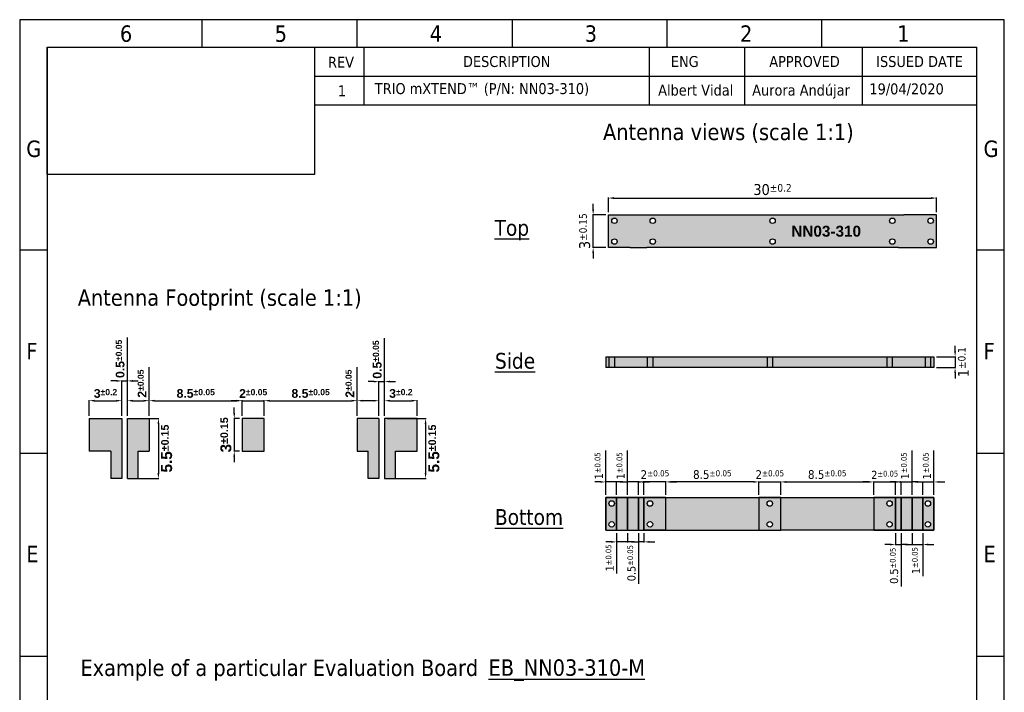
# Model space of a CAD drawing. Header units: millimetres. Extents: x 1390 to 1480, y 1256 to 1391.
# Tile 5 of 5: x 1390 to 1480, y 1329 to 1391. Entities that reach past the tile are written whole.
import ezdxf
from ezdxf.enums import TextEntityAlignment as Align

# ---------------------------------------------------------------- set-up
doc = ezdxf.new("R2010")
doc.units = ezdxf.units.MM
doc.linetypes.add('HIDDEN', pattern=[0.2, 0.1, -0.1])
doc.layers.add('DIMENSIONS', color=242, linetype='Continuous', plot=False)
for name, color, linetype in [('ground_plane', 8, 'Continuous'), ('NO COOPER AREA', 255, 'Continuous'), ('pads', 42, 'Continuous'), ('resin', 10, 'Continuous'), ('Text', 250, 'Continuous'), ('Vias', 8, 'HIDDEN')]:
    doc.layers.add(name, color=color, linetype=linetype)
doc.layers.add('logo', color=7, linetype='Continuous', true_color=0xfefefe)
doc.styles.add('Arial', font='arialbd.ttf')
doc.styles.get("Standard").update_dxf_attribs({"font": 'arialbd.ttf'})
doc.styles.add('WY', font='tahoma.ttf')
doc.dimstyles.new('AM_ISO', dxfattribs={"dimtxt": 1, "dimasz": 0.5, "dimexe": 0.05, "dimexo": 0.25, "dimgap": 0.25, "dimtad": 1, "dimdsep": 46, "dimtxsty": 'WY', "dimcen": 0, "dimclrd": 256, "dimclre": 256, "dimclrt": 256, "dimazin": 2, "dimtol": 1, "dimtp": 0.2, "dimtm": 0.2, "dimtfac": 0.7, "dimtix": 1, "dimtmove": 1, "dimatfit": 3, "dimfxl": 1, "dimtolj": 2, "dimlwd": -1, "dimlwe": -1, "dimarcsym": 0})
picture_1 = doc.add_image_def('image1.jpg', size_in_pixel=(567, 270))

# ---------------------------------------------------------------- blocks, each defined once
blk = doc.blocks.new('*D9')
at = {"layer": 'Defpoints', "color": 0}
for p in [(1399.723, 1355.956), (1396.723, 1354.333), (1399.723, 1354.333)]:
    blk.add_point(p, dxfattribs=at)
at = {"layer": 'DIMENSIONS'}
for p, q in [((1396.723, 1354.583), (1396.723, 1356.006)), ((1397.223, 1355.956), (1399.223, 1355.956)), ((1399.723, 1354.583), (1399.723, 1356.006))]:
    blk.add_line(p, q, dxfattribs=at)
for points in [[(1397.223, 1356.04), (1397.223, 1355.873), (1396.723, 1355.956)], [(1399.223, 1356.04), (1399.223, 1355.873), (1399.723, 1355.956)]]:
    blk.add_solid(points, dxfattribs=at)
at = {"layer": 'DIMENSIONS', "insert": (1398.223, 1356.615), "char_height": 0.8, "attachment_point": 5, "style": 'Arial'}
blk.add_mtext('\\A2;3{\\H0.560000;±0.2}', dxfattribs=at)
blk = doc.blocks.new('*D10')
at = {"layer": 'Defpoints', "color": 0}
for p in [(1400.223, 1357.765), (1399.723, 1354.333), (1400.223, 1354.333)]:
    blk.add_point(p, dxfattribs=at)
at = {"layer": 'DIMENSIONS'}
for p, q in [((1400.223, 1354.583), (1400.223, 1361.749)), ((1399.223, 1357.765), (1398.723, 1357.765)), ((1399.723, 1354.583), (1399.723, 1357.815)), ((1399.723, 1357.765), (1400.223, 1357.765)), ((1400.723, 1357.765), (1401.223, 1357.765))]:
    blk.add_line(p, q, dxfattribs=at)
for points in [[(1399.223, 1357.848), (1399.223, 1357.681), (1399.723, 1357.765)], [(1400.723, 1357.848), (1400.723, 1357.681), (1400.223, 1357.765)]]:
    blk.add_solid(points, dxfattribs=at)
at = {"layer": 'DIMENSIONS', "insert": (1399.564, 1359.782), "char_height": 0.8, "attachment_point": 5, "rotation": 90, "style": 'Arial'}
blk.add_mtext('\\A2;0.5{\\H0.560000;±0.05}', dxfattribs=at)
blk = doc.blocks.new('*D11')
at = {"layer": 'Defpoints', "color": 0}
for p in [(1402.223, 1355.956), (1400.223, 1354.333), (1402.223, 1354.333)]:
    blk.add_point(p, dxfattribs=at)
at = {"layer": 'DIMENSIONS'}
for p, q in [((1402.223, 1354.583), (1402.223, 1359.028)), ((1400.223, 1354.583), (1400.223, 1356.006)), ((1400.723, 1355.956), (1401.723, 1355.956))]:
    blk.add_line(p, q, dxfattribs=at)
for points in [[(1400.723, 1356.04), (1400.723, 1355.873), (1400.223, 1355.956)], [(1401.723, 1356.04), (1401.723, 1355.873), (1402.223, 1355.956)]]:
    blk.add_solid(points, dxfattribs=at)
at = {"layer": 'DIMENSIONS', "insert": (1401.566, 1357.517), "char_height": 0.8, "attachment_point": 5, "rotation": 90, "style": 'Arial'}
blk.add_mtext('\\A2;2{\\H0.560000;±0.05}', dxfattribs=at)
blk = doc.blocks.new('*D12')
at = {"layer": 'Defpoints', "color": 0}
for p in [(1410.723, 1355.956), (1402.223, 1354.333), (1410.723, 1354.333)]:
    blk.add_point(p, dxfattribs=at)
at = {"layer": 'DIMENSIONS'}
for p, q in [((1402.223, 1354.583), (1402.223, 1356.006)), ((1402.723, 1355.956), (1410.223, 1355.956)), ((1410.723, 1354.583), (1410.723, 1356.006))]:
    blk.add_line(p, q, dxfattribs=at)
for points in [[(1402.723, 1356.04), (1402.723, 1355.873), (1402.223, 1355.956)], [(1410.223, 1356.04), (1410.223, 1355.873), (1410.723, 1355.956)]]:
    blk.add_solid(points, dxfattribs=at)
at = {"layer": 'DIMENSIONS', "insert": (1406.473, 1356.615), "char_height": 0.8, "attachment_point": 5, "style": 'Arial'}
blk.add_mtext('\\A2;8.5{\\H0.560000;±0.05}', dxfattribs=at)
blk = doc.blocks.new('*D13')
at = {"layer": 'Defpoints', "color": 0}
for p in [(1412.723, 1355.956), (1410.723, 1354.333), (1412.723, 1354.333)]:
    blk.add_point(p, dxfattribs=at)
at = {"layer": 'DIMENSIONS'}
for p, q in [((1410.223, 1355.956), (1409.723, 1355.956)), ((1410.723, 1354.583), (1410.723, 1356.006)), ((1410.723, 1355.956), (1412.723, 1355.956)), ((1412.723, 1354.583), (1412.723, 1356.006)), ((1413.223, 1355.956), (1413.723, 1355.956))]:
    blk.add_line(p, q, dxfattribs=at)
for points in [[(1410.223, 1356.04), (1410.223, 1355.873), (1410.723, 1355.956)], [(1413.223, 1356.04), (1413.223, 1355.873), (1412.723, 1355.956)]]:
    blk.add_solid(points, dxfattribs=at)
at = {"layer": 'DIMENSIONS', "insert": (1411.723, 1356.613), "char_height": 0.8, "attachment_point": 5, "style": 'Arial'}
blk.add_mtext('\\A2;2{\\H0.560000;±0.05}', dxfattribs=at)
blk = doc.blocks.new('*D14')
at = {"layer": 'Defpoints', "color": 0}
for p in [(1421.223, 1355.956), (1412.723, 1354.333), (1421.223, 1354.333)]:
    blk.add_point(p, dxfattribs=at)
at = {"layer": 'DIMENSIONS'}
for p, q in [((1412.723, 1354.583), (1412.723, 1356.006)), ((1413.223, 1355.956), (1420.723, 1355.956)), ((1421.223, 1354.583), (1421.223, 1356.006))]:
    blk.add_line(p, q, dxfattribs=at)
for points in [[(1413.223, 1356.04), (1413.223, 1355.873), (1412.723, 1355.956)], [(1420.723, 1356.04), (1420.723, 1355.873), (1421.223, 1355.956)]]:
    blk.add_solid(points, dxfattribs=at)
at = {"layer": 'DIMENSIONS', "insert": (1416.973, 1356.615), "char_height": 0.8, "attachment_point": 5, "style": 'Arial'}
blk.add_mtext('\\A2;8.5{\\H0.560000;±0.05}', dxfattribs=at)
blk = doc.blocks.new('*D15')
at = {"layer": 'Defpoints', "color": 0}
for p in [(1423.223, 1355.956), (1421.223, 1354.333), (1423.223, 1354.333)]:
    blk.add_point(p, dxfattribs=at)
at = {"layer": 'DIMENSIONS'}
for p, q in [((1421.223, 1354.583), (1421.223, 1359.028)), ((1422.723, 1355.956), (1421.723, 1355.956)), ((1423.223, 1354.583), (1423.223, 1356.006))]:
    blk.add_line(p, q, dxfattribs=at)
for points in [[(1421.723, 1356.04), (1421.723, 1355.873), (1421.223, 1355.956)], [(1422.723, 1356.04), (1422.723, 1355.873), (1423.223, 1355.956)]]:
    blk.add_solid(points, dxfattribs=at)
at = {"layer": 'DIMENSIONS', "insert": (1420.566, 1357.517), "char_height": 0.8, "attachment_point": 5, "rotation": 90, "style": 'Arial'}
blk.add_mtext('\\A2;2{\\H0.560000;±0.05}', dxfattribs=at)
blk = doc.blocks.new('*D16')
at = {"layer": 'Defpoints', "color": 0}
for p in [(1423.723, 1357.703), (1423.223, 1354.333), (1423.723, 1354.333)]:
    blk.add_point(p, dxfattribs=at)
at = {"layer": 'DIMENSIONS'}
for p, q in [((1423.723, 1354.583), (1423.723, 1361.688)), ((1422.723, 1357.703), (1422.223, 1357.703)), ((1423.223, 1354.583), (1423.223, 1357.753)), ((1423.223, 1357.703), (1423.723, 1357.703)), ((1424.223, 1357.703), (1424.723, 1357.703))]:
    blk.add_line(p, q, dxfattribs=at)
for points in [[(1422.723, 1357.786), (1422.723, 1357.62), (1423.223, 1357.703)], [(1424.223, 1357.786), (1424.223, 1357.62), (1423.723, 1357.703)]]:
    blk.add_solid(points, dxfattribs=at)
at = {"layer": 'DIMENSIONS', "insert": (1423.064, 1359.72), "char_height": 0.8, "attachment_point": 5, "rotation": 90, "style": 'Arial'}
blk.add_mtext('\\A2;0.5{\\H0.560000;±0.05}', dxfattribs=at)
blk = doc.blocks.new('*D17')
at = {"layer": 'Defpoints', "color": 0}
for p in [(1426.723, 1355.956), (1423.723, 1354.333), (1426.723, 1354.333)]:
    blk.add_point(p, dxfattribs=at)
at = {"layer": 'DIMENSIONS'}
for p, q in [((1423.723, 1354.583), (1423.723, 1356.006)), ((1424.223, 1355.956), (1426.223, 1355.956)), ((1426.723, 1354.583), (1426.723, 1356.006))]:
    blk.add_line(p, q, dxfattribs=at)
for points in [[(1424.223, 1356.04), (1424.223, 1355.873), (1423.723, 1355.956)], [(1426.223, 1356.04), (1426.223, 1355.873), (1426.723, 1355.956)]]:
    blk.add_solid(points, dxfattribs=at)
at = {"layer": 'DIMENSIONS', "insert": (1425.223, 1356.615), "char_height": 0.8, "attachment_point": 5, "style": 'Arial'}
blk.add_mtext('\\A2;3{\\H0.560000;±0.2}', dxfattribs=at)
blk = doc.blocks.new('*D18')
at = {"layer": 'Defpoints', "color": 0}
for p in [(1410.723, 1354.333), (1409.993, 1351.333), (1410.723, 1351.333)]:
    blk.add_point(p, dxfattribs=at)
at = {"layer": 'DIMENSIONS'}
for p, q in [((1409.993, 1354.833), (1409.993, 1355.333)), ((1410.473, 1354.333), (1409.943, 1354.333)), ((1409.993, 1354.333), (1409.993, 1351.333)), ((1410.473, 1351.333), (1409.943, 1351.333)), ((1409.993, 1350.833), (1409.993, 1350.333))]:
    blk.add_line(p, q, dxfattribs=at)
for points in [[(1409.91, 1354.833), (1410.077, 1354.833), (1409.993, 1354.333)], [(1409.91, 1350.833), (1410.077, 1350.833), (1409.993, 1351.333)]]:
    blk.add_solid(points, dxfattribs=at)
at = {"layer": 'DIMENSIONS', "insert": (1409.233, 1352.833), "char_height": 1, "attachment_point": 5, "rotation": 90, "style": 'Arial'}
blk.add_mtext('\\A2;3{\\H0.700000;±0.15}', dxfattribs=at)
blk = doc.blocks.new('*D19')
at = {"layer": 'Defpoints', "color": 0}
for p in [(1423.723, 1354.333), (1423.723, 1348.833), (1427.482, 1348.833)]:
    blk.add_point(p, dxfattribs=at)
at = {"layer": 'DIMENSIONS'}
for p, q in [((1423.973, 1354.333), (1427.532, 1354.333)), ((1427.482, 1353.833), (1427.482, 1349.333)), ((1423.973, 1348.833), (1427.532, 1348.833))]:
    blk.add_line(p, q, dxfattribs=at)
for points in [[(1427.399, 1353.833), (1427.565, 1353.833), (1427.482, 1354.333)], [(1427.399, 1349.333), (1427.565, 1349.333), (1427.482, 1348.833)]]:
    blk.add_solid(points, dxfattribs=at)
at = {"layer": 'DIMENSIONS', "insert": (1428.24, 1351.583), "char_height": 1, "attachment_point": 5, "rotation": 90, "style": 'Arial'}
blk.add_mtext('\\A2;5.5{\\H0.700000;±0.15}', dxfattribs=at)
blk = doc.blocks.new('*D20')
at = {"layer": 'Defpoints', "color": 0}
for p in [(1400.223, 1354.333), (1400.223, 1348.833), (1403.059, 1348.833)]:
    blk.add_point(p, dxfattribs=at)
at = {"layer": 'DIMENSIONS'}
for p, q in [((1400.473, 1354.333), (1403.109, 1354.333)), ((1403.059, 1353.833), (1403.059, 1349.333)), ((1400.473, 1348.833), (1403.109, 1348.833))]:
    blk.add_line(p, q, dxfattribs=at)
for points in [[(1402.976, 1353.833), (1403.142, 1353.833), (1403.059, 1354.333)], [(1402.976, 1349.333), (1403.142, 1349.333), (1403.059, 1348.833)]]:
    blk.add_solid(points, dxfattribs=at)
at = {"layer": 'DIMENSIONS', "insert": (1403.817, 1351.583), "char_height": 1, "attachment_point": 5, "rotation": 90, "style": 'Arial'}
blk.add_mtext('\\A2;5.5{\\H0.700000;±0.15}', dxfattribs=at)
blk = doc.blocks.new('*D21')
at = {"layer": 'Defpoints', "color": 0}
for p in [(1442.798, 1372.954), (1444.195, 1372.954), (1444.195, 1369.954)]:
    blk.add_point(p, dxfattribs=at)
at = {"layer": 'DIMENSIONS'}
for p, q in [((1442.798, 1373.454), (1442.798, 1373.954)), ((1443.945, 1372.954), (1442.748, 1372.954)), ((1442.798, 1369.954), (1442.798, 1372.954)), ((1443.945, 1369.954), (1442.748, 1369.954)), ((1442.798, 1369.454), (1442.798, 1368.954))]:
    blk.add_line(p, q, dxfattribs=at)
for points in [[(1442.714, 1373.454), (1442.881, 1373.454), (1442.798, 1372.954)], [(1442.714, 1369.454), (1442.881, 1369.454), (1442.798, 1369.954)]]:
    blk.add_solid(points, dxfattribs=at)
at = {"layer": 'DIMENSIONS', "insert": (1442.027, 1371.454), "char_height": 1, "attachment_point": 5, "rotation": 90, "style": 'WY'}
blk.add_mtext('\\A2;3{\\H0.700000;±0.15}', dxfattribs=at)
blk = doc.blocks.new('*D22')
at = {"layer": 'Defpoints', "color": 0}
for p in [(1474.195, 1374.484), (1444.195, 1372.954), (1474.195, 1372.954)]:
    blk.add_point(p, dxfattribs=at)
at = {"layer": 'DIMENSIONS'}
for p, q in [((1444.195, 1373.204), (1444.195, 1374.534)), ((1444.695, 1374.484), (1473.695, 1374.484)), ((1474.195, 1373.204), (1474.195, 1374.534))]:
    blk.add_line(p, q, dxfattribs=at)
for points in [[(1444.695, 1374.567), (1444.695, 1374.401), (1444.195, 1374.484)], [(1473.695, 1374.567), (1473.695, 1374.401), (1474.195, 1374.484)]]:
    blk.add_solid(points, dxfattribs=at)
at = {"layer": 'DIMENSIONS', "insert": (1459.195, 1375.255), "char_height": 1, "attachment_point": 5, "style": 'WY'}
blk.add_mtext('\\A2;30{\\H0.700000;±0.2}', dxfattribs=at)
blk = doc.blocks.new('*D23')
at = {"layer": 'Defpoints', "color": 0}
for p in [(1473.945, 1359.98), (1473.945, 1358.98), (1475.884, 1358.98)]:
    blk.add_point(p, dxfattribs=at)
at = {"layer": 'DIMENSIONS'}
for p, q in [((1475.884, 1360.48), (1475.884, 1360.98)), ((1474.195, 1359.98), (1475.934, 1359.98)), ((1475.884, 1359.98), (1475.884, 1358.98)), ((1474.195, 1358.98), (1475.934, 1358.98)), ((1475.884, 1358.48), (1475.884, 1357.98))]:
    blk.add_line(p, q, dxfattribs=at)
for points in [[(1475.8, 1360.48), (1475.967, 1360.48), (1475.884, 1359.98)], [(1475.8, 1358.48), (1475.967, 1358.48), (1475.884, 1358.98)]]:
    blk.add_solid(points, dxfattribs=at)
at = {"layer": 'DIMENSIONS', "insert": (1476.643, 1359.48), "char_height": 1, "attachment_point": 5, "rotation": 90, "style": 'WY'}
blk.add_mtext('\\A2;1{\\H0.700000;±0.1}', dxfattribs=at)
blk = doc.blocks.new('*D24')
at = {"layer": 'Defpoints', "color": 0}
for p in [(1459.945, 1348.529), (1457.945, 1347.106), (1459.945, 1347.106)]:
    blk.add_point(p, dxfattribs=at)
at = {"layer": 'DIMENSIONS'}
for p, q in [((1457.445, 1348.529), (1456.945, 1348.529)), ((1457.945, 1347.356), (1457.945, 1348.579)), ((1457.945, 1348.529), (1459.945, 1348.529)), ((1459.945, 1347.356), (1459.945, 1348.579)), ((1460.445, 1348.529), (1460.945, 1348.529))]:
    blk.add_line(p, q, dxfattribs=at)
for points in [[(1457.445, 1348.612), (1457.445, 1348.446), (1457.945, 1348.529)], [(1460.445, 1348.612), (1460.445, 1348.446), (1459.945, 1348.529)]]:
    blk.add_solid(points, dxfattribs=at)
at = {"layer": 'DIMENSIONS', "insert": (1458.945, 1349.193), "char_height": 0.8, "attachment_point": 5, "style": 'WY'}
blk.add_mtext('\\A2;2{\\H0.560000;±0.05}', dxfattribs=at)
blk = doc.blocks.new('*D25')
at = {"layer": 'Defpoints', "color": 0}
for p in [(1468.445, 1348.529), (1459.945, 1347.106), (1468.445, 1347.106)]:
    blk.add_point(p, dxfattribs=at)
at = {"layer": 'DIMENSIONS'}
for p, q in [((1459.945, 1347.356), (1459.945, 1348.579)), ((1460.445, 1348.529), (1467.945, 1348.529)), ((1468.445, 1347.356), (1468.445, 1348.579))]:
    blk.add_line(p, q, dxfattribs=at)
for points in [[(1460.445, 1348.612), (1460.445, 1348.446), (1459.945, 1348.529)], [(1467.945, 1348.612), (1467.945, 1348.446), (1468.445, 1348.529)]]:
    blk.add_solid(points, dxfattribs=at)
at = {"layer": 'DIMENSIONS', "insert": (1464.195, 1349.197), "char_height": 0.8, "attachment_point": 5, "style": 'WY'}
blk.add_mtext('\\A2;8.5{\\H0.560000;±0.05}', dxfattribs=at)
blk = doc.blocks.new('*D26')
at = {"layer": 'Defpoints', "color": 0}
for p in [(1449.445, 1348.529), (1449.445, 1347.106), (1457.945, 1347.106)]:
    blk.add_point(p, dxfattribs=at)
at = {"layer": 'DIMENSIONS'}
for p, q in [((1449.445, 1347.356), (1449.445, 1348.579)), ((1457.445, 1348.529), (1449.945, 1348.529)), ((1457.945, 1347.356), (1457.945, 1348.579))]:
    blk.add_line(p, q, dxfattribs=at)
for points in [[(1449.945, 1348.612), (1449.945, 1348.446), (1449.445, 1348.529)], [(1457.445, 1348.612), (1457.445, 1348.446), (1457.945, 1348.529)]]:
    blk.add_solid(points, dxfattribs=at)
at = {"layer": 'DIMENSIONS', "insert": (1453.695, 1349.197), "char_height": 0.8, "attachment_point": 5, "style": 'WY'}
blk.add_mtext('\\A2;8.5{\\H0.560000;±0.05}', dxfattribs=at)
blk = doc.blocks.new('*D27')
at = {"layer": 'Defpoints', "color": 0}
for p in [(1447.445, 1348.529), (1447.445, 1347.106), (1449.445, 1347.106)]:
    blk.add_point(p, dxfattribs=at)
at = {"layer": 'DIMENSIONS'}
for p, q in [((1446.945, 1348.529), (1446.445, 1348.529)), ((1447.445, 1347.356), (1447.445, 1348.579)), ((1449.445, 1348.529), (1447.445, 1348.529)), ((1449.445, 1347.356), (1449.445, 1348.579)), ((1449.945, 1348.529), (1450.445, 1348.529))]:
    blk.add_line(p, q, dxfattribs=at)
for points in [[(1446.945, 1348.612), (1446.945, 1348.446), (1447.445, 1348.529)], [(1449.945, 1348.612), (1449.945, 1348.446), (1449.445, 1348.529)]]:
    blk.add_solid(points, dxfattribs=at)
at = {"layer": 'DIMENSIONS', "insert": (1448.445, 1349.193), "char_height": 0.8, "attachment_point": 5, "style": 'WY'}
blk.add_mtext('\\A2;2{\\H0.560000;±0.05}', dxfattribs=at)
blk = doc.blocks.new('*D28')
at = {"layer": 'Defpoints', "color": 0}
for p in [(1445.945, 1348.529), (1445.945, 1347.106), (1446.945, 1347.106)]:
    blk.add_point(p, dxfattribs=at)
at = {"layer": 'DIMENSIONS'}
for p, q in [((1445.945, 1347.356), (1445.945, 1351.417)), ((1445.445, 1348.529), (1444.945, 1348.529)), ((1446.945, 1348.529), (1445.945, 1348.529)), ((1446.945, 1347.356), (1446.945, 1348.579)), ((1447.445, 1348.529), (1447.945, 1348.529))]:
    blk.add_line(p, q, dxfattribs=at)
for points in [[(1445.445, 1348.612), (1445.445, 1348.446), (1445.945, 1348.529)], [(1447.445, 1348.612), (1447.445, 1348.446), (1446.945, 1348.529)]]:
    blk.add_solid(points, dxfattribs=at)
at = {"layer": 'DIMENSIONS', "insert": (1445.314, 1349.998), "char_height": 0.75, "attachment_point": 5, "rotation": 90, "style": 'WY'}
blk.add_mtext('\\A2;1{\\H0.525000;±0.05}', dxfattribs=at)
blk = doc.blocks.new('*D29')
at = {"layer": 'Defpoints', "color": 0}
for p in [(1444.945, 1344.106), (1445.945, 1344.106), (1444.945, 1343.047)]:
    blk.add_point(p, dxfattribs=at)
at = {"layer": 'DIMENSIONS'}
for p, q in [((1444.945, 1343.856), (1444.945, 1340.159)), ((1445.945, 1343.856), (1445.945, 1342.997)), ((1444.445, 1343.047), (1443.945, 1343.047)), ((1445.945, 1343.047), (1444.945, 1343.047)), ((1446.445, 1343.047), (1446.945, 1343.047))]:
    blk.add_line(p, q, dxfattribs=at)
for points in [[(1444.445, 1343.131), (1444.445, 1342.964), (1444.945, 1343.047)], [(1446.445, 1343.131), (1446.445, 1342.964), (1445.945, 1343.047)]]:
    blk.add_solid(points, dxfattribs=at)
at = {"layer": 'DIMENSIONS', "insert": (1444.314, 1341.578), "char_height": 0.75, "attachment_point": 5, "rotation": 90, "style": 'WY'}
blk.add_mtext('\\A2;1{\\H0.525000;±0.05}', dxfattribs=at)
blk = doc.blocks.new('*D30')
at = {"layer": 'Defpoints', "color": 0}
for p in [(1443.945, 1348.529), (1443.945, 1347.106), (1444.945, 1347.106)]:
    blk.add_point(p, dxfattribs=at)
at = {"layer": 'DIMENSIONS'}
for p, q in [((1443.945, 1347.356), (1443.945, 1351.417)), ((1443.445, 1348.529), (1442.945, 1348.529)), ((1444.945, 1348.529), (1443.945, 1348.529)), ((1444.945, 1347.356), (1444.945, 1348.579)), ((1445.445, 1348.529), (1445.945, 1348.529))]:
    blk.add_line(p, q, dxfattribs=at)
for points in [[(1443.445, 1348.612), (1443.445, 1348.446), (1443.945, 1348.529)], [(1445.445, 1348.612), (1445.445, 1348.446), (1444.945, 1348.529)]]:
    blk.add_solid(points, dxfattribs=at)
at = {"layer": 'DIMENSIONS', "insert": (1443.314, 1349.998), "char_height": 0.75, "attachment_point": 5, "rotation": 90, "style": 'WY'}
blk.add_mtext('\\A2;1{\\H0.525000;±0.05}', dxfattribs=at)
blk = doc.blocks.new('*D31')
at = {"layer": 'Defpoints', "color": 0}
for p in [(1446.945, 1344.106), (1447.445, 1344.106), (1447.445, 1343.047)]:
    blk.add_point(p, dxfattribs=at)
at = {"layer": 'DIMENSIONS'}
for p, q in [((1446.945, 1343.856), (1446.945, 1339.212)), ((1447.445, 1343.856), (1447.445, 1342.997)), ((1446.445, 1343.047), (1445.945, 1343.047)), ((1447.445, 1343.047), (1446.945, 1343.047)), ((1447.945, 1343.047), (1448.445, 1343.047))]:
    blk.add_line(p, q, dxfattribs=at)
for points in [[(1446.445, 1343.131), (1446.445, 1342.964), (1446.945, 1343.047)], [(1447.945, 1343.131), (1447.945, 1342.964), (1447.445, 1343.047)]]:
    blk.add_solid(points, dxfattribs=at)
at = {"layer": 'DIMENSIONS', "insert": (1446.305, 1341.104), "char_height": 0.75, "attachment_point": 5, "rotation": 90, "style": 'WY'}
blk.add_mtext('\\A2;0.5{\\H0.525000;±0.05}', dxfattribs=at)
blk = doc.blocks.new('*D32')
at = {"layer": 'Defpoints', "color": 0}
for p in [(1470.445, 1348.529), (1468.445, 1347.106), (1470.445, 1347.106)]:
    blk.add_point(p, dxfattribs=at)
at = {"layer": 'DIMENSIONS'}
for p, q in [((1467.945, 1348.529), (1467.445, 1348.529)), ((1468.445, 1347.356), (1468.445, 1348.579)), ((1468.445, 1348.529), (1470.445, 1348.529)), ((1470.445, 1347.356), (1470.445, 1348.579)), ((1470.945, 1348.529), (1471.445, 1348.529))]:
    blk.add_line(p, q, dxfattribs=at)
for points in [[(1467.945, 1348.612), (1467.945, 1348.446), (1468.445, 1348.529)], [(1470.945, 1348.612), (1470.945, 1348.446), (1470.445, 1348.529)]]:
    blk.add_solid(points, dxfattribs=at)
at = {"layer": 'DIMENSIONS', "insert": (1469.445, 1349.167), "char_height": 0.75, "attachment_point": 5, "style": 'WY'}
blk.add_mtext('\\A2;2{\\H0.525000;±0.05}', dxfattribs=at)
blk = doc.blocks.new('*D33')
at = {"layer": 'Defpoints', "color": 0}
for p in [(1470.445, 1344.106), (1470.945, 1344.106), (1470.945, 1342.806)]:
    blk.add_point(p, dxfattribs=at)
at = {"layer": 'DIMENSIONS'}
for p, q in [((1470.445, 1343.856), (1470.445, 1342.756)), ((1470.945, 1343.856), (1470.945, 1338.97)), ((1469.945, 1342.806), (1469.445, 1342.806)), ((1470.445, 1342.806), (1470.945, 1342.806)), ((1471.445, 1342.806), (1471.945, 1342.806))]:
    blk.add_line(p, q, dxfattribs=at)
for points in [[(1469.945, 1342.889), (1469.945, 1342.723), (1470.445, 1342.806)], [(1471.445, 1342.889), (1471.445, 1342.723), (1470.945, 1342.806)]]:
    blk.add_solid(points, dxfattribs=at)
at = {"layer": 'DIMENSIONS', "insert": (1470.305, 1340.863), "char_height": 0.75, "attachment_point": 5, "rotation": 90, "style": 'WY'}
blk.add_mtext('\\A2;0.5{\\H0.525000;±0.05}', dxfattribs=at)
blk = doc.blocks.new('*D34')
at = {"layer": 'Defpoints', "color": 0}
for p in [(1471.945, 1348.529), (1470.945, 1347.106), (1471.945, 1347.106)]:
    blk.add_point(p, dxfattribs=at)
at = {"layer": 'DIMENSIONS'}
for p, q in [((1471.945, 1347.356), (1471.945, 1351.417)), ((1470.445, 1348.529), (1469.945, 1348.529)), ((1470.945, 1347.356), (1470.945, 1348.579)), ((1470.945, 1348.529), (1471.945, 1348.529)), ((1472.445, 1348.529), (1472.945, 1348.529))]:
    blk.add_line(p, q, dxfattribs=at)
for points in [[(1470.445, 1348.612), (1470.445, 1348.446), (1470.945, 1348.529)], [(1472.445, 1348.612), (1472.445, 1348.446), (1471.945, 1348.529)]]:
    blk.add_solid(points, dxfattribs=at)
at = {"layer": 'DIMENSIONS', "insert": (1471.314, 1349.998), "char_height": 0.75, "attachment_point": 5, "rotation": 90, "style": 'WY'}
blk.add_mtext('\\A2;1{\\H0.525000;±0.05}', dxfattribs=at)
blk = doc.blocks.new('*D35')
at = {"layer": 'Defpoints', "color": 0}
for p in [(1471.945, 1344.106), (1472.945, 1344.106), (1472.945, 1342.806)]:
    blk.add_point(p, dxfattribs=at)
at = {"layer": 'DIMENSIONS'}
for p, q in [((1471.945, 1343.856), (1471.945, 1342.756)), ((1472.945, 1343.856), (1472.945, 1339.918)), ((1471.445, 1342.806), (1470.945, 1342.806)), ((1471.945, 1342.806), (1472.945, 1342.806)), ((1473.445, 1342.806), (1473.945, 1342.806))]:
    blk.add_line(p, q, dxfattribs=at)
for points in [[(1471.445, 1342.889), (1471.445, 1342.723), (1471.945, 1342.806)], [(1473.445, 1342.889), (1473.445, 1342.723), (1472.945, 1342.806)]]:
    blk.add_solid(points, dxfattribs=at)
at = {"layer": 'DIMENSIONS', "insert": (1472.314, 1341.337), "char_height": 0.75, "attachment_point": 5, "rotation": 90, "style": 'WY'}
blk.add_mtext('\\A2;1{\\H0.525000;±0.05}', dxfattribs=at)
blk = doc.blocks.new('*D36')
at = {"layer": 'Defpoints', "color": 0}
for p in [(1473.945, 1348.529), (1472.945, 1347.106), (1473.945, 1347.106)]:
    blk.add_point(p, dxfattribs=at)
at = {"layer": 'DIMENSIONS'}
for p, q in [((1473.945, 1347.356), (1473.945, 1351.417)), ((1472.445, 1348.529), (1471.945, 1348.529)), ((1472.945, 1347.356), (1472.945, 1348.579)), ((1472.945, 1348.529), (1473.945, 1348.529)), ((1474.445, 1348.529), (1474.945, 1348.529))]:
    blk.add_line(p, q, dxfattribs=at)
for points in [[(1472.445, 1348.612), (1472.445, 1348.446), (1472.945, 1348.529)], [(1474.445, 1348.612), (1474.445, 1348.446), (1473.945, 1348.529)]]:
    blk.add_solid(points, dxfattribs=at)
at = {"layer": 'DIMENSIONS', "insert": (1473.314, 1349.998), "char_height": 0.75, "attachment_point": 5, "rotation": 90, "style": 'WY'}
blk.add_mtext('\\A2;1{\\H0.525000;±0.05}', dxfattribs=at)

msp = doc.modelspace()

# ---------------------------------------------------------------- hatches: boundary and pattern name
at = {"layer": 'ground_plane'}
for points in [[(1396.723, 1351.333), (1398.723, 1351.333), (1398.723, 1348.833), (1399.723, 1348.833), (1399.723, 1354.333), (1396.723, 1354.333)], [(1402.223, 1354.333), (1400.223, 1354.333), (1400.223, 1348.833), (1401.223, 1348.833), (1401.223, 1351.333), (1402.223, 1351.333)], [(1410.723, 1351.333), (1412.723, 1351.333), (1412.723, 1354.333), (1410.723, 1354.333)], [(1423.223, 1354.333), (1421.223, 1354.333), (1421.223, 1351.333), (1422.223, 1351.333), (1422.223, 1348.833), (1423.223, 1348.833)], [(1423.723, 1348.833), (1424.723, 1348.833), (1424.723, 1351.333), (1426.723, 1351.333), (1426.723, 1354.333), (1423.723, 1354.333)]]:
    msp.add_hatch(color=256, dxfattribs=at).paths.add_polyline_path(points)
at = {"layer": 'logo'}
h = msp.add_hatch(color=256, dxfattribs=at)
h.dxf.hatch_style = 2
h.paths.add_polyline_path([(1456.493, 1372.835), (1456.493, 1371.228), (1454.646, 1372.887), (1454.646, 1371.229), (1452.8, 1372.887), (1452.8, 1370.271), (1453.219, 1370.271), (1453.219, 1371.906), (1455.066, 1370.215), (1455.066, 1371.905), (1456.912, 1370.215), (1456.912, 1372.835)])
at = {"layer": 'NO COOPER AREA'}
h = msp.add_hatch(color=256, dxfattribs=at)
h.paths.add_polyline_path([(1444.245, 1359.98), (1443.945, 1359.98), (1443.945, 1358.98), (1444.245, 1358.98)])
h.paths.add_polyline_path([(1444.745, 1359.98), (1444.245, 1359.98), (1444.245, 1358.98), (1444.745, 1358.98)])
h.paths.add_polyline_path([(1447.745, 1359.98), (1444.745, 1359.98), (1444.745, 1358.98), (1447.745, 1358.98)])
h.paths.add_polyline_path([(1448.245, 1359.98), (1447.745, 1359.98), (1447.745, 1358.98), (1448.245, 1358.98)])
h.paths.add_polyline_path([(1458.695, 1359.98), (1448.245, 1359.98), (1448.245, 1358.98), (1458.695, 1358.98)])
h.paths.add_polyline_path([(1459.195, 1359.98), (1458.695, 1359.98), (1458.695, 1358.98), (1459.195, 1358.98)])
h.paths.add_polyline_path([(1469.645, 1359.98), (1459.195, 1359.98), (1459.195, 1358.98), (1469.645, 1358.98)])
h.paths.add_polyline_path([(1470.145, 1359.98), (1469.645, 1359.98), (1469.645, 1358.98), (1470.145, 1358.98)])
h.paths.add_polyline_path([(1473.145, 1359.98), (1470.145, 1359.98), (1470.145, 1358.98), (1473.145, 1358.98)])
h.paths.add_polyline_path([(1473.645, 1359.98), (1473.145, 1359.98), (1473.145, 1358.98), (1473.645, 1358.98)])
h.paths.add_polyline_path([(1473.945, 1359.98), (1473.645, 1359.98), (1473.645, 1358.98), (1473.945, 1358.98)])
at = {"layer": 'pads'}
h = msp.add_hatch(color=256, dxfattribs=at)
h.paths.add_polyline_path([(1444.945, 1347.106), (1443.945, 1347.106), (1443.945, 1344.106), (1444.945, 1344.106)])
h.paths.add_polyline_path([(1444.245, 1346.556, -1), (1444.745, 1346.556, -1)], flags=16)
h.paths.add_polyline_path([(1444.745, 1344.656, -1), (1444.245, 1344.656, -1)], flags=16)
h.paths.add_polyline_path([(1446.945, 1347.106), (1445.945, 1347.106), (1445.945, 1344.106), (1446.945, 1344.106)])
h.paths.add_polyline_path([(1449.445, 1347.106), (1447.445, 1347.106), (1447.445, 1344.106), (1449.445, 1344.106)])
h.paths.add_polyline_path([(1448.245, 1344.656, -1), (1447.745, 1344.656, -1)], flags=16)
h.paths.add_polyline_path([(1447.745, 1346.556, -1), (1448.245, 1346.556, -1)], flags=16)
h.paths.add_polyline_path([(1459.945, 1347.106), (1457.945, 1347.106), (1457.945, 1344.106), (1459.945, 1344.106)])
h.paths.add_polyline_path([(1458.695, 1346.556, -1), (1459.195, 1346.556, -1)], flags=16)
h.paths.add_polyline_path([(1459.195, 1344.656, -1), (1458.695, 1344.656, -1)], flags=16)
h.paths.add_polyline_path([(1470.445, 1347.106), (1468.445, 1347.106), (1468.445, 1344.106), (1470.445, 1344.106)])
h.paths.add_polyline_path([(1469.645, 1346.556, -1), (1470.145, 1346.556, -1)], flags=16)
h.paths.add_polyline_path([(1470.145, 1344.656, -1), (1469.645, 1344.656, -1)], flags=16)
h.paths.add_polyline_path([(1471.945, 1347.106), (1470.945, 1347.106), (1470.945, 1344.106), (1471.945, 1344.106)])
h.paths.add_polyline_path([(1473.945, 1347.106), (1472.945, 1347.106), (1472.945, 1344.106), (1473.945, 1344.106)])
h.paths.add_polyline_path([(1473.145, 1346.556, -1), (1473.645, 1346.556, -1)], flags=16)
h.paths.add_polyline_path([(1473.645, 1344.656, -1), (1473.145, 1344.656, -1)], flags=16)
at = {"layer": 'resin'}
h = msp.add_hatch(color=256, dxfattribs=at)
h.paths.add_polyline_path([(1474.195, 1372.954), (1471.195, 1372.954), (1470.695, 1372.954), (1468.695, 1372.954), (1447.695, 1372.954), (1447.195, 1372.954), (1444.195, 1372.954), (1444.195, 1369.954), (1446.195, 1369.954), (1447.195, 1369.954), (1447.695, 1369.954), (1468.695, 1369.954), (1470.695, 1369.954), (1471.195, 1369.954), (1474.195, 1369.954)])
h.paths.add_polyline_path([(1448.495, 1370.504, -1), (1447.995, 1370.504, -1)], flags=16)
h.paths.add_polyline_path([(1447.995, 1372.404, -1), (1448.495, 1372.404, -1)], flags=16)
h.paths.add_polyline_path([(1444.995, 1370.504, -1), (1444.495, 1370.504, -1)], flags=16)
h.paths.add_polyline_path([(1444.495, 1372.404, -1), (1444.995, 1372.404, -1)], flags=16)
h.paths.add_polyline_path([(1459.445, 1370.504, -1), (1458.945, 1370.504, -1)], flags=16)
h.paths.add_polyline_path([(1458.945, 1372.404, -1), (1459.445, 1372.404, -1)], flags=16)
h.paths.add_polyline_path([(1470.395, 1370.504, -1), (1469.895, 1370.504, -1)], flags=16)
h.paths.add_polyline_path([(1470.395, 1372.404, -1), (1469.895, 1372.404, -1)], flags=16)
h.paths.add_polyline_path([(1473.895, 1370.504, -1), (1473.395, 1370.504, -1)], flags=16)
h.paths.add_polyline_path([(1473.895, 1372.404, -1), (1473.395, 1372.404, -1)], flags=16)
h = msp.add_hatch(color=256, dxfattribs=at)
h.paths.add_polyline_path([(1445.945, 1347.106), (1445.704, 1347.106), (1445.704, 1347.106), (1445.204, 1347.106), (1445.204, 1347.106), (1444.945, 1347.106), (1444.945, 1344.106), (1445.945, 1344.106)])
h.paths.add_polyline_path([(1447.445, 1347.106), (1446.952, 1347.106), (1446.952, 1347.106), (1446.945, 1347.106), (1446.945, 1344.106), (1447.445, 1344.106)])
h.paths.add_polyline_path([(1457.945, 1347.106), (1449.445, 1347.106), (1449.445, 1344.106), (1457.945, 1344.106)])
h.paths.add_polyline_path([(1468.445, 1347.106), (1459.945, 1347.106), (1459.945, 1344.106), (1468.445, 1344.106)])
h.paths.add_polyline_path([(1470.945, 1347.106), (1470.445, 1347.106), (1470.445, 1344.106), (1470.945, 1344.106)])
h.paths.add_polyline_path([(1472.945, 1347.106), (1471.945, 1347.106), (1471.945, 1344.106), (1472.945, 1344.106)])

# ---------------------------------------------------------------- linework, layer by layer
for p, q in [((1480.381, 1390.793), (1390.381, 1390.793)), ((1390.381, 1390.793), (1390.381, 1255.793)), ((1407.056, 1388.293), (1407.056, 1390.793)), ((1421.221, 1388.293), (1421.221, 1390.793)), ((1435.386, 1390.793), (1435.386, 1388.293)), ((1449.551, 1388.293), (1449.551, 1390.793)), ((1463.716, 1388.293), (1463.716, 1390.793)), ((1480.381, 1255.793), (1480.381, 1390.793)), ((1392.881, 1388.293), (1392.881, 1258.293)), ((1392.881, 1388.293), (1477.881, 1388.293)), ((1417.326, 1388.293), (1417.326, 1382.993)), ((1421.837, 1388.293), (1421.837, 1382.993)), ((1447.912, 1388.293), (1447.912, 1382.993)), ((1456.644, 1388.293), (1456.644, 1382.993)), ((1467.381, 1388.293), (1467.381, 1382.993)), ((1477.881, 1258.293), (1477.881, 1388.293)), ((1417.326, 1385.643), (1477.881, 1385.643)), ((1417.326, 1382.993), (1477.881, 1382.993)), ((1444.195, 1372.954), (1447.195, 1372.954)), ((1444.195, 1369.954), (1444.195, 1372.954)), ((1447.195, 1372.954), (1447.695, 1372.954)), ((1447.695, 1372.954), (1468.695, 1372.954)), ((1464.027, 1372.954), (1466.027, 1372.954)), ((1468.695, 1372.954), (1470.695, 1372.954)), ((1470.695, 1372.954), (1471.195, 1372.954)), ((1474.195, 1372.954), (1471.195, 1372.954)), ((1474.195, 1369.954), (1474.195, 1372.954)), ((1446.195, 1369.954), (1444.195, 1369.954)), ((1446.195, 1369.954), (1447.195, 1369.954)), ((1447.195, 1369.954), (1447.695, 1369.954)), ((1468.695, 1369.954), (1447.695, 1369.954)), ((1466.027, 1369.954), (1464.027, 1369.954)), ((1470.695, 1369.954), (1468.695, 1369.954)), ((1470.695, 1369.954), (1471.195, 1369.954)), ((1471.195, 1369.954), (1474.195, 1369.954)), ((1390.381, 1369.743), (1392.881, 1369.743)), ((1477.881, 1369.743), (1480.381, 1369.743)), ((1443.945, 1359.98), (1473.945, 1359.98)), ((1443.945, 1359.98), (1443.945, 1358.98)), ((1473.945, 1359.98), (1473.945, 1358.98)), ((1473.945, 1358.98), (1443.945, 1358.98)), ((1396.723, 1354.333), (1396.723, 1351.333)), ((1390.381, 1351.168), (1392.881, 1351.168)), ((1477.881, 1351.168), (1480.381, 1351.168)), ((1443.945, 1347.106), (1473.945, 1347.106)), ((1443.945, 1344.106), (1443.945, 1347.106)), ((1446.952, 1347.106), (1443.945, 1347.106)), ((1443.945, 1347.106), (1443.945, 1344.106)), ((1446.952, 1347.106), (1443.945, 1347.106)), ((1443.945, 1347.106), (1446.945, 1347.106)), ((1447.445, 1347.106), (1449.445, 1347.106)), ((1459.945, 1347.106), (1457.945, 1347.106)), ((1468.445, 1347.106), (1470.445, 1347.106)), ((1470.445, 1347.106), (1470.945, 1347.106)), ((1470.945, 1347.106), (1473.945, 1347.106)), ((1470.945, 1347.106), (1471.945, 1347.106)), ((1472.939, 1347.106), (1473.945, 1347.106)), ((1473.945, 1347.106), (1473.945, 1344.106)), ((1473.945, 1347.106), (1473.945, 1344.106)), ((1443.945, 1344.106), (1446.945, 1344.106)), ((1446.945, 1344.106), (1447.445, 1344.106)), ((1449.445, 1344.106), (1447.445, 1344.106)), ((1449.445, 1344.106), (1457.945, 1344.106)), ((1457.945, 1344.106), (1459.945, 1344.106)), ((1468.445, 1344.106), (1459.945, 1344.106)), ((1470.445, 1344.106), (1468.445, 1344.106)), ((1470.945, 1344.106), (1470.445, 1344.106)), ((1473.945, 1344.106), (1470.945, 1344.106)), ((1471.945, 1344.106), (1470.945, 1344.106)), ((1473.945, 1344.106), (1472.945, 1344.106)), ((1390.381, 1332.593), (1392.881, 1332.593)), ((1477.881, 1332.593), (1480.381, 1332.593))]:
    msp.add_line(p, q)
for points in [[(1443.945, 1344.106), (1444.945, 1344.106), (1444.945, 1347.106), (1443.945, 1347.106)], [(1444.945, 1344.106), (1445.945, 1344.106), (1445.945, 1347.106), (1444.945, 1347.106)], [(1445.945, 1344.106), (1446.945, 1344.106), (1446.945, 1347.106), (1445.945, 1347.106)], [(1446.945, 1344.106), (1447.445, 1344.106), (1447.445, 1347.106), (1446.945, 1347.106)], [(1447.445, 1344.106), (1449.445, 1344.106), (1449.445, 1347.106), (1447.445, 1347.106)], [(1457.945, 1344.106), (1459.945, 1344.106), (1459.945, 1347.106), (1457.945, 1347.106)], [(1468.445, 1344.106), (1470.445, 1344.106), (1470.445, 1347.106), (1468.445, 1347.106)], [(1470.445, 1344.106), (1470.945, 1344.106), (1470.945, 1347.106), (1470.445, 1347.106)], [(1470.945, 1344.106), (1471.945, 1344.106), (1471.945, 1347.106), (1470.945, 1347.106)], [(1471.945, 1344.106), (1472.945, 1344.106), (1472.945, 1347.106), (1471.945, 1347.106)], [(1472.945, 1344.106), (1473.945, 1344.106), (1473.945, 1347.106), (1472.945, 1347.106)]]:
    msp.add_lwpolyline(points, close=True)
for centre in [(1444.745, 1372.404), (1448.245, 1372.404), (1459.195, 1372.404), (1470.145, 1372.404), (1473.645, 1372.404), (1444.745, 1370.504), (1448.245, 1370.504), (1459.195, 1370.504), (1470.145, 1370.504), (1473.645, 1370.504), (1444.495, 1346.556), (1447.995, 1346.556), (1458.945, 1346.556), (1469.895, 1346.556), (1473.395, 1346.556), (1444.495, 1344.656), (1447.995, 1344.656), (1458.945, 1344.656), (1469.895, 1344.656), (1473.395, 1344.656)]:
    msp.add_circle(centre, 0.25)
at = {"layer": 'Defpoints'}
for p, q in [((1396.723, 1354.333), (1399.723, 1354.333)), ((1397.723, 1354.333), (1398.723, 1354.333)), ((1399.723, 1354.333), (1399.723, 1348.833)), ((1400.223, 1348.833), (1400.223, 1354.333)), ((1400.223, 1354.333), (1402.223, 1354.333)), ((1402.223, 1354.333), (1402.223, 1351.333)), ((1410.723, 1354.333), (1410.723, 1351.333)), ((1412.723, 1354.333), (1410.723, 1354.333)), ((1412.723, 1351.333), (1412.723, 1354.333)), ((1423.223, 1354.333), (1421.223, 1354.333)), ((1421.223, 1354.333), (1421.223, 1351.333)), ((1423.223, 1354.333), (1423.223, 1348.833)), ((1423.723, 1354.333), (1423.723, 1348.833)), ((1426.723, 1354.333), (1423.723, 1354.333)), ((1424.723, 1354.333), (1425.723, 1354.333)), ((1426.723, 1351.333), (1426.723, 1354.333)), ((1398.723, 1351.333), (1396.723, 1351.333)), ((1398.723, 1351.333), (1398.723, 1351.333)), ((1398.723, 1351.333), (1398.723, 1348.833)), ((1401.223, 1348.833), (1401.223, 1351.333)), ((1401.223, 1351.333), (1402.223, 1351.333)), ((1410.723, 1351.333), (1412.723, 1351.333)), ((1421.223, 1351.333), (1422.223, 1351.333)), ((1422.223, 1348.833), (1422.223, 1351.333)), ((1424.723, 1348.833), (1424.723, 1351.333)), ((1424.723, 1351.333), (1426.723, 1351.333)), ((1399.723, 1348.833), (1398.723, 1348.833)), ((1400.223, 1348.833), (1401.223, 1348.833)), ((1423.223, 1348.833), (1422.223, 1348.833)), ((1423.723, 1348.833), (1424.723, 1348.833))]:
    msp.add_line(p, q, dxfattribs=at)
at = {"layer": 'resin'}
for p, q in [((1445.204, 1347.106), (1445.704, 1347.106)), ((1445.204, 1344.106), (1445.704, 1344.106)), ((1447.704, 1344.106), (1456.204, 1344.106))]:
    msp.add_line(p, q, dxfattribs=at)
at = {"layer": 'Vias', "linetype": 'ByBlock'}
for p, q in [((1444.245, 1359.98), (1444.245, 1358.98)), ((1444.745, 1359.98), (1444.745, 1358.98)), ((1447.745, 1359.98), (1447.745, 1358.98)), ((1448.245, 1359.98), (1448.245, 1358.98)), ((1458.695, 1359.98), (1458.695, 1358.98)), ((1459.195, 1359.98), (1459.195, 1358.98)), ((1469.645, 1359.98), (1469.645, 1358.98)), ((1470.145, 1359.98), (1470.145, 1358.98)), ((1473.145, 1359.98), (1473.145, 1358.98)), ((1473.645, 1359.98), (1473.645, 1358.98))]:
    msp.add_line(p, q, dxfattribs=at)

# ---------------------------------------------------------------- texts
at = {"style": 'WY'}
for s, p in [('6', (1399.541, 1388.771)), ('5', (1413.689, 1388.771)), ('4', (1427.857, 1388.771)), ('3', (1442.027, 1388.771)), ('2', (1456.225, 1388.771)), ('1', (1470.594, 1388.771)), ('G', (1390.982, 1378.241)), ('G', (1478.482, 1378.241)), ('F', (1390.982, 1359.737)), ('F', (1478.482, 1359.737)), ('E', (1390.982, 1341.19)), ('E', (1478.482, 1341.19)), ('%%UEB_NN03-310-M', (1433.236, 1330.805))]:
    msp.add_text(s, height=1.5, dxfattribs=at).set_placement(p)
for s, p in [('REV', (1419.75, 1386.9)), ('DESCRIPTION', (1434.895, 1386.968)), ('ENG', (1451.176, 1386.968)), ('APPROVED', (1462.116, 1386.968)), ('ISSUED DATE', (1472.631, 1386.968))]:
    msp.add_text(s, height=1, dxfattribs=at).set_placement(p, align=Align.MIDDLE)
at = {"char_height": 1, "attachment_point": 1, "style": 'WY'}
for s, insert, width in [(' {\\C240;\\c3485655;TRIO mXTEND™ (P/N: NN03-310)}', (1422.465, 1384.991), 25.39926), ('1', (1419.466, 1384.785), 1.37605), ('Albert Vidal', (1448.741, 1384.855), 7.43075), ('Aurora Andújar', (1457.335, 1384.852), 11.93243), ('19/04/2020', (1468.049, 1384.966), 11.93243)]:
    msp.add_mtext(s, dxfattribs=dict(at, insert=insert, width=width))
at = {"layer": 'logo'}
msp.add_text('NN03-310', height=1, dxfattribs=at).set_placement((1460.915, 1370.953))
at = {"layer": 'Text', "style": 'WY'}
for s, height, p in [('Antenna views (scale 1:1) ', 1.5, (1443.701, 1379.782)), ('%%UTop', 1.44, (1433.787, 1371.044)), ('Antenna Footprint (scale 1:1)', 1.5, (1395.686, 1364.634)), ('%%USide', 1.44, (1433.824, 1358.883)), ('%%UBottom', 1.44, (1433.819, 1344.602)), ('Example of a particular Evaluation Board', 1.5, (1395.93, 1330.787))]:
    msp.add_text(s, height=height, dxfattribs=at).set_placement(p)

# ---------------------------------------------------------------- dimensions: what is measured, and where the dimension line sits
at = {"layer": 'DIMENSIONS'}
dim = msp.add_linear_dim(base=(1474.195, 1374.484), p1=(1444.195, 1372.954), p2=(1474.195, 1372.954), dimstyle='AM_ISO', dxfattribs=at)
dim.commit()
dim.dimension.update_dxf_attribs({"geometry": '*D22', "text_midpoint": (1459.195, 1375.255)})
for base, p1, p2, override, picture, middle in [((1442.798, 1372.954), (1444.195, 1369.954), (1444.195, 1372.954), {"dimtp": 0.15, "dimtm": 0.15}, '*D21', (1442.027, 1371.454)), ((1475.884, 1358.98), (1473.945, 1359.98), (1473.945, 1358.98), {"dimtad": 2, "dimtp": 0.1, "dimtm": 0.1}, '*D23', (1476.643, 1359.48)), ((1403.059, 1348.833), (1400.223, 1354.333), (1400.223, 1348.833), {"dimtad": 2, "dimtxsty": 'Arial', "dimtp": 0.15, "dimtm": 0.15}, '*D20', (1403.817, 1351.583)), ((1409.993, 1351.333), (1410.723, 1354.333), (1410.723, 1351.333), {"dimtxsty": 'Arial', "dimtp": 0.15, "dimtm": 0.15}, '*D18', (1409.233, 1352.833)), ((1427.482, 1348.833), (1423.723, 1354.333), (1423.723, 1348.833), {"dimtad": 2, "dimtxsty": 'Arial', "dimtp": 0.15, "dimtm": 0.15}, '*D19', (1428.24, 1351.583))]:
    dim = msp.add_linear_dim(base=base, p1=p1, p2=p2, angle=90, dimstyle='AM_ISO', override=override, dxfattribs=at)
    dim.commit()
    dim.dimension.update_dxf_attribs({"geometry": picture, "text_midpoint": middle})
for base, p1, p2, override, picture, middle in [((1400.223, 1357.765), (1399.723, 1354.333), (1400.223, 1354.333), {"dimtxt": 0.8, "dimjust": 4, "dimtxsty": 'Arial', "dimtp": 0.05, "dimtm": 0.05}, '*D10', (1399.564, 1359.782)), ((1423.723, 1357.703), (1423.223, 1354.333), (1423.723, 1354.333), {"dimtxt": 0.8, "dimjust": 4, "dimtxsty": 'Arial', "dimtp": 0.05, "dimtm": 0.05}, '*D16', (1423.064, 1359.72)), ((1402.223, 1355.956), (1400.223, 1354.333), (1402.223, 1354.333), {"dimtxt": 0.8, "dimtad": 1, "dimjust": 4, "dimtxsty": 'Arial', "dimtp": 0.05, "dimtm": 0.05}, '*D11', (1401.566, 1357.517)), ((1423.223, 1355.956), (1421.223, 1354.333), (1423.223, 1354.333), {"dimtxt": 0.8, "dimjust": 3, "dimtxsty": 'Arial', "dimtp": 0.05, "dimtm": 0.05}, '*D15', (1420.566, 1357.517)), ((1399.723, 1355.956), (1396.723, 1354.333), (1399.723, 1354.333), {"dimtxt": 0.8, "dimtxsty": 'Arial', "dimtp": 0.2, "dimtm": 0.2}, '*D9', (1398.223, 1356.615)), ((1410.723, 1355.956), (1402.223, 1354.333), (1410.723, 1354.333), {"dimtxt": 0.8, "dimtxsty": 'Arial', "dimtp": 0.05, "dimtm": 0.05}, '*D12', (1406.473, 1356.615)), ((1412.723, 1355.956), (1410.723, 1354.333), (1412.723, 1354.333), {"dimtxt": 0.8, "dimtxsty": 'Arial', "dimtp": 0.05, "dimtm": 0.05}, '*D13', (1411.723, 1356.613)), ((1421.223, 1355.956), (1412.723, 1354.333), (1421.223, 1354.333), {"dimtxt": 0.8, "dimtxsty": 'Arial', "dimtp": 0.05, "dimtm": 0.05}, '*D14', (1416.973, 1356.615)), ((1426.723, 1355.956), (1423.723, 1354.333), (1426.723, 1354.333), {"dimtxt": 0.8, "dimtxsty": 'Arial', "dimtp": 0.2, "dimtm": 0.2}, '*D17', (1425.223, 1356.615)), ((1443.945, 1348.529), (1444.945, 1347.106), (1443.945, 1347.106), {"dimtxt": 0.75, "dimjust": 4, "dimtp": 0.05, "dimtm": 0.05}, '*D30', (1443.314, 1349.998)), ((1445.945, 1348.529), (1446.945, 1347.106), (1445.945, 1347.106), {"dimtxt": 0.75, "dimjust": 4, "dimtp": 0.05, "dimtm": 0.05}, '*D28', (1445.314, 1349.998)), ((1471.945, 1348.529), (1470.945, 1347.106), (1471.945, 1347.106), {"dimtxt": 0.75, "dimjust": 4, "dimtp": 0.05, "dimtm": 0.05}, '*D34', (1471.314, 1349.998)), ((1473.945, 1348.529), (1472.945, 1347.106), (1473.945, 1347.106), {"dimtxt": 0.75, "dimjust": 4, "dimtp": 0.05, "dimtm": 0.05}, '*D36', (1473.314, 1349.998)), ((1447.445, 1348.529), (1449.445, 1347.106), (1447.445, 1347.106), {"dimtxt": 0.8, "dimjust": 0, "dimtp": 0.05, "dimtm": 0.05}, '*D27', (1448.445, 1349.193)), ((1449.445, 1348.529), (1457.945, 1347.106), (1449.445, 1347.106), {"dimtxt": 0.8, "dimtp": 0.05, "dimtm": 0.05}, '*D26', (1453.695, 1349.197)), ((1459.945, 1348.529), (1457.945, 1347.106), (1459.945, 1347.106), {"dimtxt": 0.8, "dimtp": 0.05, "dimtm": 0.05}, '*D24', (1458.945, 1349.193)), ((1468.445, 1348.529), (1459.945, 1347.106), (1468.445, 1347.106), {"dimtxt": 0.8, "dimtp": 0.05, "dimtm": 0.05}, '*D25', (1464.195, 1349.197)), ((1470.445, 1348.529), (1468.445, 1347.106), (1470.445, 1347.106), {"dimtxt": 0.75, "dimtad": 1, "dimjust": 0, "dimtp": 0.05, "dimtm": 0.05}, '*D32', (1469.445, 1349.167)), ((1444.945, 1343.047), (1445.945, 1344.106), (1444.945, 1344.106), {"dimtxt": 0.75, "dimjust": 4, "dimtp": 0.05, "dimtm": 0.05}, '*D29', (1444.314, 1341.578)), ((1447.445, 1343.047), (1446.945, 1344.106), (1447.445, 1344.106), {"dimtxt": 0.75, "dimjust": 3, "dimtp": 0.05, "dimtm": 0.05}, '*D31', (1446.305, 1341.104)), ((1470.945, 1342.806), (1470.445, 1344.106), (1470.945, 1344.106), {"dimtxt": 0.75, "dimjust": 4, "dimtp": 0.05, "dimtm": 0.05}, '*D33', (1470.305, 1340.863)), ((1472.945, 1342.806), (1471.945, 1344.106), (1472.945, 1344.106), {"dimtxt": 0.75, "dimjust": 4, "dimtp": 0.05, "dimtm": 0.05}, '*D35', (1472.314, 1341.337))]:
    dim = msp.add_linear_dim(base=base, p1=p1, p2=p2, dimstyle='AM_ISO', override=override, dxfattribs=at)
    dim.commit()
    dim.dimension.update_dxf_attribs({"geometry": picture, "text_midpoint": middle})

# ---------------------------------------------------------------- pictures from other files: only their frames are drawn
image = msp.add_image(picture_1, insert=(1392.881, 1376.652), size_in_units=(24.445, 11.641))
image.dxf.flags = 7

doc.saveas('drawing.dxf')
